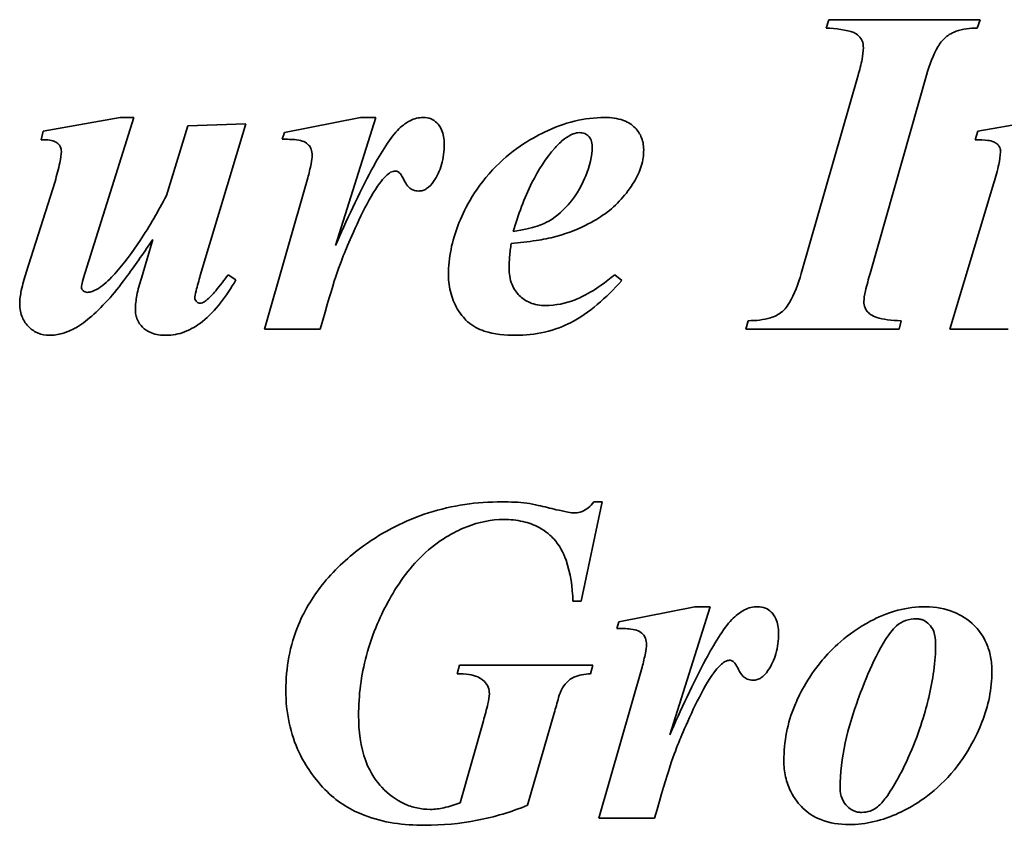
# Model space of a CAD drawing. Header units: millimetres. Extents: x 333 to 927, y 202 to 689.
# Tile 3 of 5: x 543 to 639, y 466 to 545. Entities that reach past the tile are written whole.
import ezdxf

# ---------------------------------------------------------------- set-up
doc = ezdxf.new("R2010")
doc.units = ezdxf.units.MM
doc.header["$LTSCALE"] = 3
doc.layers.add('Krawędzie widoczne(ISO)', color=7, linetype='Continuous', lineweight=35, true_color=0x262659)

msp = doc.modelspace()

# ---------------------------------------------------------------- linework, layer by layer
at = {"layer": 'Krawędzie widoczne(ISO)'}
for p, q in [((621.95, 544.634), (621.705, 543.826)), ((636.632, 544.634), (621.95, 544.634)), ((636.337, 543.826), (636.632, 544.634)), ((624.793, 539.242), (619.279, 520.027)), ((625.97, 520.027), (631.435, 539.242)), ((553.176, 535.149), (545.7, 533.826)), ((549.769, 520.125), (554.499, 535.149)), ((554.499, 535.149), (553.176, 535.149)), ((559.744, 534.34), (557.661, 527.576)), ((565.357, 534.536), (559.744, 534.34)), ((560.945, 519.831), (565.357, 534.536)), ((576.509, 535.149), (569.107, 533.679)), ((574.058, 522.723), (577.98, 535.149)), ((577.98, 535.149), (576.509, 535.149)), ((644.083, 535.149), (636.411, 533.826)), ((545.7, 533.826), (545.504, 532.992)), ((569.107, 533.679), (568.911, 533.041)), ((636.411, 533.826), (636.166, 532.992)), ((546.852, 528.948), (544.058, 520.1)), ((571.386, 529.291), (567.171, 514.634)), ((637.98, 528.801), (633.69, 514.634)), ((556.337, 523.311), (555.235, 519.561)), ((564.401, 519.389), (563.641, 519.904)), ((601.852, 519.34), (601.19, 519.904)), ((614.132, 515.443), (613.886, 514.634)), ((628.764, 514.634), (628.985, 515.443)), ((567.171, 514.634), (572.587, 514.634)), ((613.886, 514.634), (628.764, 514.634)), ((633.69, 514.634), (639.352, 514.634)), ((597.906, 488.239), (599.965, 497.871)), ((599.965, 497.871), (599.156, 497.871)), ((597.122, 488.239), (597.906, 488.239)), ((608.96, 487.7), (601.558, 486.229)), ((606.509, 475.273), (610.431, 487.7)), ((610.431, 487.7), (608.96, 487.7)), ((601.558, 486.229), (601.362, 485.592)), ((586.117, 482.014), (585.896, 481.205)), ((599.034, 482.014), (586.117, 482.014)), ((598.813, 481.205), (599.034, 482.014)), ((603.837, 481.842), (599.622, 467.185)), ((592.71, 468.435), (595.308, 477.381)), ((588.421, 476.621), (586.166, 468.68)), ((599.622, 467.185), (605.038, 467.185))]:
    msp.add_line(p, q, dxfattribs=at)
for points, knots in [([(621.705, 543.826), (622.582, 543.771), (623.712, 543.658), (624.491, 543.334), (624.682, 543.241), (625.009, 542.911), (625.114, 542.754), (625.273, 542.365), (625.308, 542.141), (625.308, 541.914)], [-0.6373129, -0.6373129, -0.6373129, -0.6373129, -0.2075339, -0.2075339, -0.1258508, -0.1258508, -0.0681153, -0.0681153, 0, 0, 0, 0]), ([(631.435, 539.242), (631.721, 540.236), (632.084, 541.244), (632.731, 542.325), (632.96, 542.641), (633.434, 543.068), (633.772, 543.318), (634.947, 543.748), (635.658, 543.826), (636.337, 543.826)], [-1.166148, -1.166148, -1.166148, -1.166148, -0.603716, -0.603716, -0.374739, -0.374739, -0.203762, -0.203762, 0, 0, 0, 0]), ([(625.308, 541.914), (625.308, 541.554), (625.247, 541.143), (625.081, 540.283), (624.938, 539.739), (624.793, 539.242)], [-0.2621429, -0.2621429, -0.2621429, -0.2621429, -0.1551944, -0.1551944, 0, 0, 0, 0]), ([(582.587, 535.149), (582.37, 535.149), (582.155, 535.123), (581.725, 535.017), (581.515, 534.938), (580.853, 534.607), (580.444, 534.27), (580.087, 533.899)], [-0.287022, -0.287022, -0.287022, -0.287022, -0.2218011, -0.2218011, -0.1542006, -0.1542006, 0, 0, 0, 0]), ([(584.622, 532.551), (584.622, 532.807), (584.604, 533.067), (584.52, 533.539), (584.461, 533.756), (584.232, 534.283), (584.059, 534.489), (583.75, 534.792), (583.561, 534.919), (583.106, 535.107), (582.849, 535.149), (582.587, 535.149)], [-0.2910372, -0.2910372, -0.2910372, -0.2910372, -0.2468799, -0.2468799, -0.2084645, -0.2084645, -0.1478521, -0.1478521, -0.0785007, -0.0785007, 0, 0, 0, 0]), ([(600.21, 535.149), (599.22, 535.149), (598.244, 535.028), (596.269, 534.553), (595.293, 534.191), (593.003, 533.089), (591.073, 531.951), (587.463, 528.078), (586.484, 526.024), (585.376, 523.179), (585.038, 521.557), (585.038, 519.88)], [-1.843139, -1.843139, -1.843139, -1.843139, -1.583269, -1.583269, -1.309742, -1.309742, -0.916014, -0.916014, -0.503199, -0.503199, 0, 0, 0, 0]), ([(603.985, 532.036), (603.985, 532.263), (603.964, 532.488), (603.876, 532.921), (603.811, 533.124), (603.561, 533.678), (603.329, 533.987), (602.884, 534.402), (602.57, 534.666), (601.454, 535.078), (600.819, 535.149), (600.21, 535.149)], [-1.026969, -1.026969, -1.026969, -1.026969, -0.844887, -0.844887, -0.672067, -0.672067, -0.3564, -0.3564, -0.182634, -0.182634, 0, 0, 0, 0]), ([(580.087, 533.899), (579.247, 533.028), (578.292, 531.393), (576.362, 527.814), (575.083, 525.041), (574.058, 522.723)], [-1.209624, -1.209624, -1.209624, -1.209624, -0.760307, -0.760307, 0, 0, 0, 0]), ([(595.382, 532.208), (595.658, 532.515), (595.968, 532.821), (596.553, 533.271), (596.843, 533.453), (597.346, 533.635), (597.55, 533.679), (597.759, 533.679)], [-0.2846289, -0.2846289, -0.2846289, -0.2846289, -0.1604036, -0.1604036, -0.0626105, -0.0626105, 0, 0, 0, 0]), ([(597.759, 533.679), (597.934, 533.679), (598.105, 533.651), (598.406, 533.524), (598.528, 533.439), (598.705, 533.259), (598.806, 533.138), (598.956, 532.761), (598.985, 532.557), (598.985, 532.355)], [-0.3198749, -0.3198749, -0.3198749, -0.3198749, -0.2138441, -0.2138441, -0.1216548, -0.1216548, -0.0606642, -0.0606642, 0, 0, 0, 0]), ([(545.504, 532.992), (545.771, 532.992), (546.084, 532.982), (546.57, 532.91), (546.712, 532.865), (546.98, 532.732), (547.1, 532.651), (547.305, 532.44), (547.36, 532.335), (547.443, 532.133), (547.465, 532), (547.465, 531.865)], [-0.1458972, -0.1458972, -0.1458972, -0.1458972, -0.1147906, -0.1147906, -0.0891128, -0.0891128, -0.0654421, -0.0654421, -0.040607, -0.040607, 0, 0, 0, 0]), ([(568.911, 533.041), (569.331, 533.041), (569.874, 533.031), (570.605, 532.948), (570.799, 532.899), (571.168, 532.725), (571.326, 532.616), (571.573, 532.356), (571.65, 532.235), (571.778, 531.896), (571.803, 531.681), (571.803, 531.473)], [-0.3055625, -0.3055625, -0.3055625, -0.3055625, -0.2230038, -0.2230038, -0.162983, -0.162983, -0.1085893, -0.1085893, -0.0624842, -0.0624842, 0, 0, 0, 0]), ([(583.592, 528.948), (583.943, 529.449), (584.197, 529.997), (584.547, 531.223), (584.622, 531.887), (584.622, 532.551)], [-0.3825145, -0.3825145, -0.3825145, -0.3825145, -0.1992238, -0.1992238, 0, 0, 0, 0]), ([(598.985, 532.355), (598.985, 531.374), (598.735, 530.408), (598.095, 528.864), (597.553, 527.702), (596.321, 526.309), (595.643, 525.605), (594.274, 524.817), (593.388, 524.407), (591.313, 524.095)], [-9.317652, -9.317652, -9.317652, -9.317652, -4.878536, -4.878536, -1.747437, -1.747437, -0.62958, -0.62958, 0, 0, 0, 0]), ([(636.166, 532.992), (636.588, 532.992), (637.042, 532.979), (637.564, 532.908), (637.792, 532.866), (638.144, 532.691), (638.255, 532.618), (638.404, 532.467), (638.482, 532.374), (638.595, 532.093), (638.617, 531.942), (638.617, 531.791)], [-0.6242156, -0.6242156, -0.6242156, -0.6242156, -0.3124432, -0.3124432, -0.1646324, -0.1646324, -0.0909288, -0.0909288, -0.0452178, -0.0452178, 0, 0, 0, 0]), ([(547.465, 531.865), (547.465, 531.576), (547.399, 531.169), (547.19, 530.177), (547.013, 529.514), (546.852, 528.948)], [-0.3023632, -0.3023632, -0.3023632, -0.3023632, -0.1763339, -0.1763339, 0, 0, 0, 0]), ([(571.803, 531.473), (571.803, 531.266), (571.757, 530.963), (571.616, 530.223), (571.495, 529.718), (571.386, 529.291)], [-0.224566, -0.224566, -0.224566, -0.224566, -0.1319555, -0.1319555, 0, 0, 0, 0]), ([(591.313, 524.095), (591.791, 525.697), (592.389, 527.336), (593.741, 530.032), (594.478, 531.214), (595.382, 532.208)], [-0.9056026, -0.9056026, -0.9056026, -0.9056026, -0.4030769, -0.4030769, 0, 0, 0, 0]), ([(603.053, 528.899), (603.35, 529.384), (603.59, 529.898), (603.906, 530.963), (603.985, 531.494), (603.985, 532.036)], [-0.3332342, -0.3332342, -0.3332342, -0.3332342, -0.1626903, -0.1626903, 0, 0, 0, 0]), ([(638.617, 531.791), (638.607, 531.445), (638.531, 531.006), (638.321, 530.019), (638.145, 529.371), (637.98, 528.801)], [-0.3012734, -0.3012734, -0.3012734, -0.3012734, -0.1781772, -0.1781772, 0, 0, 0, 0]), ([(572.587, 514.634), (573.931, 519.426), (574.468, 520.867), (575.483, 523.298), (576.698, 526.134), (578.324, 528.825), (578.757, 529.266), (579.129, 529.625), (579.279, 529.75), (579.426, 529.831)], [-0.4816854, -0.4816854, -0.4816854, -0.4816854, -0.2847731, -0.2847731, -0.1367907, -0.1367907, -0.0503786, -0.0503786, 0, 0, 0, 0]), ([(579.426, 529.831), (579.5, 529.868), (579.579, 529.9), (579.726, 529.941), (579.797, 529.953), (579.867, 529.953)], [-0.04600203, -0.04600203, -0.04600203, -0.04600203, -0.02109422, -0.02109422, 0, 0, 0, 0]), ([(579.867, 529.953), (579.916, 529.953), (579.963, 529.946), (580.059, 529.919), (580.106, 529.898), (580.185, 529.852), (580.229, 529.823), (580.387, 529.68), (580.584, 529.361), (580.894, 528.773), (580.997, 528.573), (581.301, 528.276), (581.438, 528.184), (581.769, 528.047), (581.956, 528.017), (582.146, 528.017)], [-0.8567048, -0.8567048, -0.8567048, -0.8567048, -0.7452664, -0.7452664, -0.6283603, -0.6283603, -0.5354549, -0.5354549, -0.1848108, -0.1848108, -0.1073666, -0.1073666, -0.057199, -0.057199, 0, 0, 0, 0]), ([(582.146, 528.017), (582.28, 528.017), (582.412, 528.036), (582.672, 528.115), (582.796, 528.175), (583.185, 528.425), (583.41, 528.681), (583.592, 528.948)], [-0.178571, -0.178571, -0.178571, -0.178571, -0.1384109, -0.1384109, -0.0970377, -0.0970377, 0, 0, 0, 0]), ([(595.455, 523.605), (598.09, 524.324), (599.644, 525.392), (601.38, 526.649), (602.312, 527.688), (603.053, 528.899)], [-0.6429322, -0.6429322, -0.6429322, -0.6429322, -0.4259902, -0.4259902, 0, 0, 0, 0]), ([(557.661, 527.576), (556.881, 526.104), (556.018, 524.598), (554.373, 522.106), (553.548, 520.981), (552.661, 520.002)], [-0.8971335, -0.8971335, -0.8971335, -0.8971335, -0.3963164, -0.3963164, 0, 0, 0, 0]), ([(552.195, 517.674), (552.741, 518.291), (553.402, 519.167), (554.69, 520.92), (555.57, 522.187), (556.337, 523.311)], [-0.6495984, -0.6495984, -0.6495984, -0.6495984, -0.4082726, -0.4082726, 0, 0, 0, 0]), ([(590.921, 520.566), (590.921, 520.913), (590.941, 521.28), (591.006, 522.061), (591.058, 522.511), (591.117, 522.943)], [-0.2348834, -0.2348834, -0.2348834, -0.2348834, -0.130862, -0.130862, 0, 0, 0, 0]), ([(591.117, 522.943), (591.922, 523.009), (592.762, 523.097), (594.184, 523.314), (594.846, 523.439), (595.455, 523.605)], [-0.4323462, -0.4323462, -0.4323462, -0.4323462, -0.1893149, -0.1893149, 0, 0, 0, 0]), ([(544.058, 520.1), (543.874, 519.548), (543.7, 518.954), (543.491, 517.962), (543.421, 517.494), (543.421, 517.061)], [-0.3051269, -0.3051269, -0.3051269, -0.3051269, -0.1298936, -0.1298936, 0, 0, 0, 0]), ([(549.426, 518.679), (549.426, 518.827), (549.462, 519.029), (549.579, 519.522), (549.678, 519.847), (549.769, 520.125)], [-0.1511476, -0.1511476, -0.1511476, -0.1511476, -0.0876934, -0.0876934, 0, 0, 0, 0]), ([(552.661, 520.002), (552.246, 519.55), (551.743, 519.054), (551.003, 518.529), (550.73, 518.367), (550.305, 518.222), (550.147, 518.188), (549.989, 518.188)], [-0.3206453, -0.3206453, -0.3206453, -0.3206453, -0.1349844, -0.1349844, -0.0473274, -0.0473274, 0, 0, 0, 0]), ([(563.641, 519.904), (563.278, 519.386), (562.859, 518.819), (562.151, 517.988), (561.821, 517.64), (561.509, 517.404)], [-0.2809458, -0.2809458, -0.2809458, -0.2809458, -0.1173927, -0.1173927, 0, 0, 0, 0]), ([(585.038, 519.88), (585.038, 519.258), (585.114, 518.645), (585.446, 517.465), (585.691, 516.919), (586.454, 515.713), (586.864, 515.359), (587.395, 514.906), (587.938, 514.632), (589.469, 514.121), (590.551, 514.022), (591.558, 514.022)], [-0.5532455, -0.5532455, -0.5532455, -0.5532455, -0.5319224, -0.5319224, -0.5111657, -0.5111657, -0.4829485, -0.4829485, -0.3022348, -0.3022348, 0, 0, 0, 0]), ([(594.45, 516.914), (593.93, 516.914), (593.414, 516.993), (592.543, 517.357), (592.2, 517.591), (591.671, 518.127), (591.402, 518.467), (590.999, 519.469), (590.921, 520.017), (590.921, 520.566)], [-0.7803194, -0.7803194, -0.7803194, -0.7803194, -0.5286268, -0.5286268, -0.3237268, -0.3237268, -0.1645223, -0.1645223, 0, 0, 0, 0]), ([(601.19, 519.904), (599.24, 518.325), (598.035, 517.752), (596.408, 517.114), (595.446, 516.914), (594.45, 516.914)], [-0.5243149, -0.5243149, -0.5243149, -0.5243149, -0.2988239, -0.2988239, 0, 0, 0, 0]), ([(619.279, 520.027), (618.984, 519.013), (618.609, 517.975), (617.814, 516.663), (617.542, 516.414), (617.072, 516.031), (616.695, 515.852), (615.621, 515.509), (614.846, 515.443), (614.132, 515.443)], [-0.479985, -0.479985, -0.479985, -0.479985, -0.3954463, -0.3954463, -0.3372477, -0.3372477, -0.214238, -0.214238, 0, 0, 0, 0]), ([(625.357, 517.306), (625.357, 517.556), (625.418, 517.92), (625.632, 518.872), (625.811, 519.498), (625.97, 520.027)], [-0.2905969, -0.2905969, -0.2905969, -0.2905969, -0.1656333, -0.1656333, 0, 0, 0, 0]), ([(555.235, 519.561), (555.061, 519.02), (554.902, 518.446), (554.709, 517.455), (554.646, 516.989), (554.646, 516.546)], [-0.303526, -0.303526, -0.303526, -0.303526, -0.1327001, -0.1327001, 0, 0, 0, 0]), ([(557.612, 514.022), (558.236, 514.022), (558.84, 514.136), (560.054, 514.595), (560.632, 514.946), (562.424, 516.364), (563.499, 517.821), (564.401, 519.389)], [-0.97978, -0.97978, -0.97978, -0.97978, -0.7695521, -0.7695521, -0.5429276, -0.5429276, 0, 0, 0, 0]), ([(560.406, 517.674), (560.406, 517.768), (560.456, 518.007), (560.654, 518.799), (560.82, 519.391), (560.945, 519.831)], [-0.2404747, -0.2404747, -0.2404747, -0.2404747, -0.1370708, -0.1370708, 0, 0, 0, 0]), ([(591.558, 514.022), (592.499, 514.022), (593.432, 514.117), (595.416, 514.573), (596.258, 514.927), (598.683, 516.158), (600.356, 517.658), (601.852, 519.34)], [-1.116854, -1.116854, -1.116854, -1.116854, -0.912819, -0.912819, -0.675407, -0.675407, 0, 0, 0, 0]), ([(549.573, 518.36), (549.547, 518.381), (549.524, 518.405), (549.485, 518.457), (549.469, 518.485), (549.435, 518.567), (549.426, 518.622), (549.426, 518.679)], [-0.03656585, -0.03656585, -0.03656585, -0.03656585, -0.02656118, -0.02656118, -0.01696452, -0.01696452, 0, 0, 0, 0]), ([(549.989, 518.188), (549.911, 518.188), (549.835, 518.201), (549.691, 518.261), (549.628, 518.305), (549.573, 518.36)], [-0.04682376, -0.04682376, -0.04682376, -0.04682376, -0.02335621, -0.02335621, 0, 0, 0, 0]), ([(543.421, 517.061), (543.421, 516.827), (543.441, 516.594), (543.527, 516.15), (543.591, 515.941), (543.835, 515.384), (544.057, 515.078), (544.595, 514.564), (544.884, 514.366), (545.554, 514.086), (545.916, 514.022), (546.288, 514.022)], [-0.4712693, -0.4712693, -0.4712693, -0.4712693, -0.4009862, -0.4009862, -0.3350121, -0.3350121, -0.2179625, -0.2179625, -0.1117787, -0.1117787, 0, 0, 0, 0]), ([(546.288, 514.022), (546.715, 514.022), (547.135, 514.088), (548.182, 514.388), (548.678, 514.657), (549.81, 515.274), (550.945, 516.3), (552.195, 517.674)], [-0.7349815, -0.7349815, -0.7349815, -0.7349815, -0.6653801, -0.6653801, -0.5571735, -0.5571735, 0, 0, 0, 0]), ([(560.921, 517.134), (560.886, 517.134), (560.852, 517.139), (560.784, 517.157), (560.752, 517.17), (560.675, 517.213), (560.614, 517.257), (560.499, 517.4), (560.459, 517.461), (560.416, 517.575), (560.406, 517.623), (560.406, 517.674)], [-0.1151754, -0.1151754, -0.1151754, -0.1151754, -0.0928446, -0.0928446, -0.0701855, -0.0701855, -0.0363258, -0.0363258, -0.0150744, -0.0150744, 0, 0, 0, 0]), ([(561.509, 517.404), (561.41, 517.313), (561.296, 517.232), (561.09, 517.152), (561.007, 517.134), (560.921, 517.134)], [-0.06628231, -0.06628231, -0.06628231, -0.06628231, -0.02586333, -0.02586333, 0, 0, 0, 0]), ([(625.994, 516.056), (625.877, 516.138), (625.77, 516.232), (625.591, 516.448), (625.522, 516.564), (625.39, 516.886), (625.357, 517.095), (625.357, 517.306)], [-0.1473676, -0.1473676, -0.1473676, -0.1473676, -0.1044337, -0.1044337, -0.0633718, -0.0633718, 0, 0, 0, 0]), ([(554.646, 516.546), (554.646, 516.368), (554.661, 516.19), (554.727, 515.851), (554.774, 515.691), (554.96, 515.259), (555.132, 515.017), (555.545, 514.617), (555.816, 514.412), (556.653, 514.085), (557.136, 514.022), (557.612, 514.022)], [-0.5706747, -0.5706747, -0.5706747, -0.5706747, -0.4878585, -0.4878585, -0.4099322, -0.4099322, -0.2693005, -0.2693005, -0.1426538, -0.1426538, 0, 0, 0, 0]), ([(628.985, 515.443), (628.034, 515.464), (627.202, 515.559), (626.388, 515.833), (626.173, 515.927), (625.994, 516.056)], [-0.2582736, -0.2582736, -0.2582736, -0.2582736, -0.0660865, -0.0660865, 0, 0, 0, 0]), ([(590.21, 497.871), (587.791, 497.871), (585.414, 497.539), (580.835, 496.082), (578.737, 495.003), (576.803, 493.607)], [-1.44151, -1.44151, -1.44151, -1.44151, -0.715719, -0.715719, 0, 0, 0, 0]), ([(592.636, 497.749), (592.248, 497.791), (591.857, 497.821), (591.048, 497.862), (590.628, 497.871), (590.21, 497.871)], [-0.2427761, -0.2427761, -0.2427761, -0.2427761, -0.1255113, -0.1255113, 0, 0, 0, 0]), ([(595.504, 497.112), (594.949, 497.25), (594.319, 497.404), (593.428, 497.601), (592.977, 497.697), (592.636, 497.749)], [-0.2791856, -0.2791856, -0.2791856, -0.2791856, -0.1032917, -0.1032917, 0, 0, 0, 0]), ([(597.318, 496.793), (597.121, 496.793), (596.855, 496.831), (596.262, 496.936), (595.855, 497.027), (595.504, 497.112)], [-0.1797125, -0.1797125, -0.1797125, -0.1797125, -0.1083538, -0.1083538, 0, 0, 0, 0]), ([(599.156, 497.871), (598.988, 497.66), (598.799, 497.458), (598.409, 497.141), (598.212, 497.016), (597.779, 496.84), (597.553, 496.793), (597.318, 496.793)], [-0.2212912, -0.2212912, -0.2212912, -0.2212912, -0.1401653, -0.1401653, -0.0705051, -0.0705051, 0, 0, 0, 0]), ([(576.313, 477.136), (576.313, 479.108), (576.559, 481.049), (577.663, 485.189), (578.535, 487.031), (580.232, 490.07), (581.381, 491.66), (584.35, 494.346), (585.888, 495.089), (587.982, 495.908), (589.173, 496.156), (590.406, 496.156)], [-1.377575, -1.377575, -1.377575, -1.377575, -1.182794, -1.182794, -0.954348, -0.954348, -0.674471, -0.674471, -0.36989, -0.36989, 0, 0, 0, 0]), ([(590.406, 496.156), (591.031, 496.156), (591.659, 496.099), (592.818, 495.836), (593.347, 495.646), (594.548, 494.992), (594.998, 494.551), (595.794, 493.681), (596.174, 492.964), (596.89, 490.972), (597.068, 489.552), (597.122, 488.239)], [-0.9148976, -0.9148976, -0.9148976, -0.9148976, -0.8265685, -0.8265685, -0.7467665, -0.7467665, -0.6332074, -0.6332074, -0.3943304, -0.3943304, 0, 0, 0, 0]), ([(576.803, 493.607), (575.39, 492.574), (574.082, 491.395), (571.939, 488.802), (571.098, 487.441), (569.633, 483.921), (569.254, 481.786), (569.254, 479.587)], [-1.669068, -1.669068, -1.669068, -1.669068, -1.143829, -1.143829, -0.659741, -0.659741, 0, 0, 0, 0]), ([(615.038, 487.7), (614.821, 487.7), (614.606, 487.674), (614.176, 487.568), (613.966, 487.488), (613.304, 487.157), (612.895, 486.821), (612.538, 486.45)], [-0.287022, -0.287022, -0.287022, -0.287022, -0.2218011, -0.2218011, -0.1542006, -0.1542006, 0, 0, 0, 0]), ([(617.073, 485.102), (617.073, 485.358), (617.055, 485.618), (616.971, 486.09), (616.911, 486.306), (616.683, 486.834), (616.51, 487.04), (616.2, 487.342), (616.012, 487.47), (615.557, 487.658), (615.3, 487.7), (615.038, 487.7)], [-0.2910372, -0.2910372, -0.2910372, -0.2910372, -0.2468799, -0.2468799, -0.2084645, -0.2084645, -0.1478521, -0.1478521, -0.0785007, -0.0785007, 0, 0, 0, 0]), ([(631.386, 487.7), (630.461, 487.7), (629.551, 487.585), (627.523, 487.061), (626.639, 486.64), (623.671, 485.06), (622.181, 483.533), (619.812, 480.727), (619.004, 478.983), (617.926, 476.404), (617.587, 474.609), (617.587, 472.749)], [-1.074188, -1.074188, -1.074188, -1.074188, -1.041441, -1.041441, -1.000051, -1.000051, -0.838652, -0.838652, -0.558079, -0.558079, 0, 0, 0, 0]), ([(637.784, 481.45), (637.784, 481.921), (637.742, 482.389), (637.562, 483.294), (637.429, 483.723), (636.869, 485.013), (636.393, 485.558), (635.45, 486.504), (634.71, 486.905), (633.232, 487.523), (632.327, 487.7), (631.386, 487.7)], [-0.6559595, -0.6559595, -0.6559595, -0.6559595, -0.6119922, -0.6119922, -0.569762, -0.569762, -0.4806953, -0.4806953, -0.2820664, -0.2820664, 0, 0, 0, 0]), ([(612.538, 486.45), (611.698, 485.578), (610.743, 483.943), (608.813, 480.365), (607.534, 477.591), (606.509, 475.273)], [-1.209624, -1.209624, -1.209624, -1.209624, -0.760307, -0.760307, 0, 0, 0, 0]), ([(628.519, 485.837), (628.78, 486.066), (629.074, 486.237), (629.748, 486.473), (630.112, 486.523), (630.48, 486.523)], [-0.2142357, -0.2142357, -0.2142357, -0.2142357, -0.1102102, -0.1102102, 0, 0, 0, 0]), ([(630.48, 486.523), (630.593, 486.523), (630.705, 486.512), (630.926, 486.465), (631.031, 486.43), (631.35, 486.285), (631.539, 486.14), (631.842, 485.822), (632.007, 485.612), (632.27, 484.915), (632.318, 484.512), (632.318, 484.121)], [-0.4693121, -0.4693121, -0.4693121, -0.4693121, -0.409107, -0.409107, -0.3498279, -0.3498279, -0.2230247, -0.2230247, -0.1170772, -0.1170772, 0, 0, 0, 0]), ([(601.362, 485.592), (601.782, 485.592), (602.325, 485.582), (603.056, 485.499), (603.25, 485.45), (603.619, 485.276), (603.777, 485.167), (604.024, 484.907), (604.101, 484.786), (604.229, 484.447), (604.254, 484.232), (604.254, 484.023)], [-0.3055625, -0.3055625, -0.3055625, -0.3055625, -0.2230038, -0.2230038, -0.162983, -0.162983, -0.1085893, -0.1085893, -0.0624842, -0.0624842, 0, 0, 0, 0]), ([(623.053, 470.102), (623.053, 473.026), (623.805, 476.029), (625.046, 479.417), (626.181, 482.528), (627.781, 485.018), (628.139, 485.493), (628.519, 485.837)], [-3.438441, -3.438441, -3.438441, -3.438441, -0.780771, -0.780771, -0.15383, -0.15383, 0, 0, 0, 0]), ([(616.043, 481.499), (616.394, 482), (616.648, 482.547), (616.998, 483.774), (617.073, 484.438), (617.073, 485.102)], [-0.3825145, -0.3825145, -0.3825145, -0.3825145, -0.1992238, -0.1992238, 0, 0, 0, 0]), ([(604.254, 484.023), (604.254, 483.816), (604.208, 483.514), (604.067, 482.773), (603.946, 482.268), (603.837, 481.842)], [-0.224566, -0.224566, -0.224566, -0.224566, -0.1319555, -0.1319555, 0, 0, 0, 0]), ([(632.318, 484.121), (632.318, 482.371), (632.051, 480.595), (631.355, 477.684), (630.796, 475.654), (629.12, 471.807), (628.234, 470.175), (627.243, 468.841), (626.964, 468.515), (626.681, 468.288)], [-1.510017, -1.510017, -1.510017, -1.510017, -0.881459, -0.881459, -0.434968, -0.434968, -0.10895, -0.10895, 0, 0, 0, 0]), ([(605.038, 467.185), (606.382, 471.977), (606.919, 473.418), (607.934, 475.849), (609.149, 478.685), (610.775, 481.376), (611.208, 481.816), (611.58, 482.176), (611.73, 482.3), (611.877, 482.381)], [-0.4816854, -0.4816854, -0.4816854, -0.4816854, -0.2847731, -0.2847731, -0.1367907, -0.1367907, -0.0503786, -0.0503786, 0, 0, 0, 0]), ([(611.877, 482.381), (611.951, 482.418), (612.03, 482.451), (612.177, 482.492), (612.248, 482.504), (612.318, 482.504)], [-0.04600203, -0.04600203, -0.04600203, -0.04600203, -0.02109422, -0.02109422, 0, 0, 0, 0]), ([(612.318, 482.504), (612.367, 482.504), (612.414, 482.497), (612.51, 482.47), (612.557, 482.449), (612.636, 482.403), (612.68, 482.373), (612.838, 482.231), (613.035, 481.912), (613.345, 481.323), (613.448, 481.124), (613.752, 480.826), (613.889, 480.734), (614.219, 480.598), (614.407, 480.568), (614.597, 480.568)], [-0.8567048, -0.8567048, -0.8567048, -0.8567048, -0.7452664, -0.7452664, -0.6283603, -0.6283603, -0.5354549, -0.5354549, -0.1848108, -0.1848108, -0.1073666, -0.1073666, -0.057199, -0.057199, 0, 0, 0, 0]), ([(585.896, 481.205), (586.268, 481.205), (586.659, 481.185), (587.313, 481.083), (587.611, 481.012), (588.004, 480.842), (588.266, 480.716), (588.675, 480.287), (588.797, 480.109), (588.969, 479.696), (589.009, 479.474), (589.009, 479.244)], [-0.7905383, -0.7905383, -0.7905383, -0.7905383, -0.4848615, -0.4848615, -0.2465549, -0.2465549, -0.1342711, -0.1342711, -0.0688641, -0.0688641, 0, 0, 0, 0]), ([(595.994, 479.636), (596.129, 479.905), (596.298, 480.151), (596.743, 480.597), (596.98, 480.749), (597.677, 481.07), (598.243, 481.168), (598.813, 481.205)], [-0.3396821, -0.3396821, -0.3396821, -0.3396821, -0.2594958, -0.2594958, -0.1714267, -0.1714267, 0, 0, 0, 0]), ([(614.597, 480.568), (614.731, 480.568), (614.863, 480.587), (615.123, 480.666), (615.247, 480.726), (615.636, 480.976), (615.861, 481.232), (616.043, 481.499)], [-0.178571, -0.178571, -0.178571, -0.178571, -0.1384109, -0.1384109, -0.0970377, -0.0970377, 0, 0, 0, 0]), ([(623.911, 466.572), (624.731, 466.572), (625.541, 466.668), (627.175, 467.046), (627.982, 467.332), (629.963, 468.252), (631.758, 469.268), (635.309, 473.098), (636.322, 475.217), (637.439, 478.083), (637.784, 479.738), (637.784, 481.45)], [-1.805849, -1.805849, -1.805849, -1.805849, -1.564721, -1.564721, -1.31276, -1.31276, -0.922689, -0.922689, -0.513578, -0.513578, 0, 0, 0, 0]), ([(569.254, 479.587), (569.254, 478.522), (569.355, 477.463), (569.792, 475.427), (570.114, 474.468), (571.144, 472.304), (572.051, 470.919), (574.383, 468.675), (575.595, 467.963), (578.708, 466.757), (580.727, 466.499), (582.71, 466.499)], [-2.082361, -2.082361, -2.082361, -2.082361, -1.749658, -1.749658, -1.431893, -1.431893, -1.000718, -1.000718, -0.594777, -0.594777, 0, 0, 0, 0]), ([(589.009, 479.244), (589.009, 478.988), (588.932, 478.594), (588.744, 477.755), (588.571, 477.136), (588.421, 476.621)], [-0.2558809, -0.2558809, -0.2558809, -0.2558809, -0.1606948, -0.1606948, 0, 0, 0, 0]), ([(595.308, 477.381), (595.427, 477.846), (595.58, 478.418), (595.817, 479.194), (595.914, 479.475), (595.994, 479.636)], [-0.1341695, -0.1341695, -0.1341695, -0.1341695, -0.0540716, -0.0540716, 0, 0, 0, 0]), ([(583.274, 468.043), (582.836, 468.043), (582.402, 468.086), (581.553, 468.268), (581.147, 468.403), (579.919, 468.965), (579.194, 469.53), (578.116, 470.677), (577.486, 471.452), (576.488, 474.122), (576.313, 475.658), (576.313, 477.136)], [-1.974494, -1.974494, -1.974494, -1.974494, -1.700039, -1.700039, -1.430265, -1.430265, -0.853739, -0.853739, -0.443419, -0.443419, 0, 0, 0, 0]), ([(617.587, 472.749), (617.587, 472.223), (617.638, 471.7), (617.862, 470.699), (618.026, 470.231), (618.609, 469.068), (619.055, 468.535), (619.932, 467.678), (620.515, 467.306), (622.038, 466.701), (622.978, 466.572), (623.911, 466.572)], [-0.8474515, -0.8474515, -0.8474515, -0.8474515, -0.7449165, -0.7449165, -0.6476289, -0.6476289, -0.4911665, -0.4911665, -0.2798105, -0.2798105, 0, 0, 0, 0]), ([(625.136, 467.749), (625.005, 467.749), (624.874, 467.761), (624.618, 467.814), (624.495, 467.853), (624.126, 468.015), (623.907, 468.177), (623.57, 468.52), (623.377, 468.751), (623.106, 469.413), (623.053, 469.755), (623.053, 470.102)], [-0.5001652, -0.5001652, -0.5001652, -0.5001652, -0.4297311, -0.4297311, -0.3607164, -0.3607164, -0.2145733, -0.2145733, -0.1039407, -0.1039407, 0, 0, 0, 0]), ([(582.71, 466.499), (584.433, 466.499), (586.141, 466.656), (589.506, 467.307), (591.131, 467.792), (592.71, 468.435)], [-1.028093, -1.028093, -1.028093, -1.028093, -0.511334, -0.511334, 0, 0, 0, 0]), ([(586.166, 468.68), (585.66, 468.49), (585.126, 468.319), (584.167, 468.108), (583.715, 468.043), (583.274, 468.043)], [-0.2948336, -0.2948336, -0.2948336, -0.2948336, -0.132294, -0.132294, 0, 0, 0, 0]), ([(626.681, 468.288), (626.465, 468.112), (626.227, 467.976), (625.697, 467.79), (625.419, 467.749), (625.136, 467.749)], [-0.1683704, -0.1683704, -0.1683704, -0.1683704, -0.084851, -0.084851, 0, 0, 0, 0])]:
    msp.add_open_spline(points, degree=3, knots=knots, dxfattribs=at)

doc.saveas('drawing.dxf')
